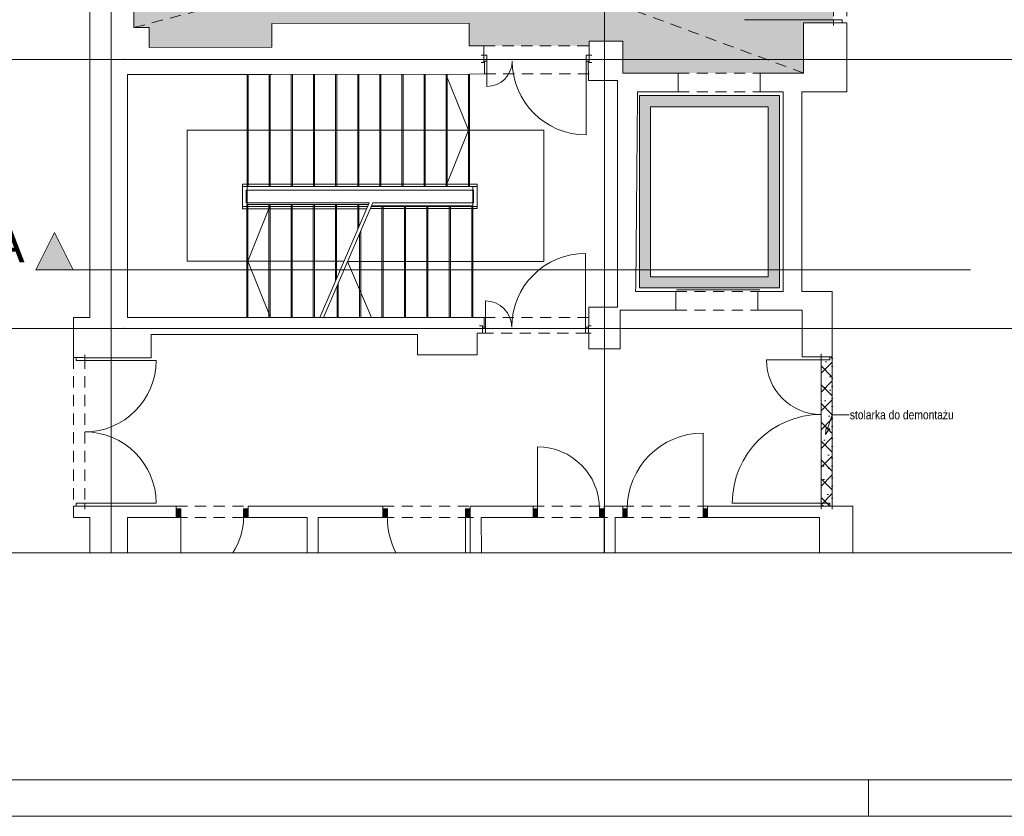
# Paper-space layout 'A-19 ROZBIÓRKI - PIĘTRO 1' of a CAD drawing. Header units: millimetres. Extents: x 0 to 540, y 0 to 297.
# Tile 2 of 8: x 66 to 198, y 0 to 107. Entities that reach past the tile are written whole.
import ezdxf
from ezdxf.xclip import XClip

# ---------------------------------------------------------------- set-up
doc = ezdxf.new("R2010")
doc.units = ezdxf.units.MM
doc.header["$MEASUREMENT"] = 0
doc.header["$XCLIPFRAME"] = 0
for name, pattern in [('ACAD_ISO03W100', [300, 120, -180]), ('DASHDOTX2', [1000, 500, -250, 0, -250]), ('GESTRICHELT2', [93.75, 62.5, -31.25]), ('Przer. długie kreski', [2.5, 1.5, -1]), ('PRZERYWANA_DU_A', [550, 350.0000000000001, -199.9999999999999])]:
    doc.linetypes.add(name, pattern=pattern)
for name, color, linetype, lineweight in [('0_Nr_pióra__2', 8, 'Continuous', 13), ('A_linie przekroju_Nr_pióra__1', 7, 'Continuous', 20), ('A_winda_Nr_pióra__1', 7, 'Continuous', 20), ('A_ściany_Nr_pióra__1', 7, 'Continuous', 20), ('Drzwi Archicad_Nr_pióra__1', 7, 'Continuous', 20)]:
    doc.layers.add(name, color=color, linetype=linetype, lineweight=lineweight)
for name, color, linetype, lineweight, true_color in [('A_Arkusz_Nr_pióra__255', 7, 'Continuous', 15, 0x242424), ('A_opis_Nr_pióra__255', 7, 'Continuous', 15, 0x242424), ('A_opis_Nr_pióra__8', 7, 'Continuous', 13, 0x4c4c4c), ('A_osie_Nr_pióra__16', 7, 'Continuous', 5, 0x0f0f0f), ('A_pochwyt_Nr_pióra__161', 7, 'Continuous', 5, 0x949494), ('A_rozbiórki_Nr_pióra__10', 7, 'Continuous', 13, 0x4b4b4b), ('A_schody_Nr_pióra__10', 7, 'Continuous', 13, 0x4b4b4b), ('A_schody_Nr_pióra__4', 7, 'Continuous', 18, 0x4b4b4b), ('A_sufit_Nr_pióra__4', 7, 'Continuous', 18, 0x4b4b4b), ('A_ściany_Nr_pióra__10', 7, 'Continuous', 13, 0x4b4b4b)]:
    doc.layers.add(name, color=color, linetype=linetype, lineweight=lineweight, true_color=true_color)
for name, color, linetype in [('A_linie przekroju', 7, 'Continuous'), ('A_podrys', 7, 'Continuous'), ('A_rozbiórki', 7, 'Continuous'), ('A_winda', 7, 'Continuous'), ('Drzwi Archicad', 7, 'Continuous')]:
    doc.layers.add(name, color=color, linetype=linetype)
doc.styles.add('STYL_AUTOMATYCZNY_1', font='arial.ttf')
doc.styles.add('STYL_AUTOMATYCZNY_2', font='ARIALN.TTF')
pattern_1 = [(45, (-1564.588101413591, -343.8120500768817), (-1.257235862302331, 1.257235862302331), []), (135, (-1564.588101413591, -343.8120500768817), (1.257235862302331, 1.257235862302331), []), (90, (-1565.845337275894, -342.5548142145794), (-1.600200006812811, 0), [0, -1.066800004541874, 0, -1.600200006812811]), (155, (-1564.588101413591, -341.2975783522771), (0.6762737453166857, 1.450273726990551), [0, -0.7823200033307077, 0, -1.351280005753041])]

# ---------------------------------------------------------------- blocks, each defined once
blk = doc.blocks.new('Rysunek_1_1', base_point=(-1564.588101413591, -343.8120500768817))
at = {"layer": 'A_linie przekroju', "linetype": 'Continuous', "lineweight": 0, "true_color": 0x000000}
blk.add_hatch(color=18, dxfattribs=at).paths.add_polyline_path([(68.63700755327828, 73.09548869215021), (73.63700755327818, 73.09548869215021), (71.13700755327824, 78.09548869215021)])
at = {"layer": 'A_rozbiórki', "linetype": 'Continuous', "lineweight": 0, "true_color": 0x4b4b4b}
h = blk.add_hatch(dxfattribs=at)
h.set_pattern_fill('facing_tile_0001', color=251, style=0, pattern_type=2)
h.set_pattern_definition(pattern_1)
h.paths.add_polyline_path([(168.4240141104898, 132.5427832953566), (81.73700755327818, 132.5427840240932), (81.73700755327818, 105.5202322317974), (83.80215392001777, 105.5241195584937), (83.80714313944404, 102.874124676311), (100.2120651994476, 102.9050078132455), (100.2120651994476, 106.1047052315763), (126.6083445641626, 106.1047052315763), (126.6083445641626, 103.0927837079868), (142.6340145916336, 103.0927837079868), (142.6340145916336, 103.692784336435), (147.134014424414, 103.692784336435), (147.134014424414, 99.42278402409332), (171.324014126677, 99.42278402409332), (171.324014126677, 106.1727851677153), (175.3240150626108, 106.1727851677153), (175.3240150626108, 129.9927837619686), (168.4240141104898, 129.9927837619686)])
h = blk.add_hatch(dxfattribs=at)
h.set_pattern_fill('facing_tile_0001', color=251, style=0, pattern_type=2)
h.set_pattern_definition(pattern_1)
h.paths.add_polyline_path([(173.6758901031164, 61.47861702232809), (173.6758901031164, 41.47861702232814), (175.1758901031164, 41.47861702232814), (175.1758901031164, 61.47861702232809)])
at = {"layer": 'A_winda', "linetype": 'Continuous', "lineweight": 0, "true_color": 0xfdfdfd}
h = blk.add_hatch(color=7, dxfattribs=at)
h.paths.add_polyline_path([(149.3640075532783, 96.42278402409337), (149.3640075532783, 70.69278402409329), (168.1140075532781, 70.69278402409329), (168.1140075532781, 96.42278402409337)])
h.paths.add_polyline_path([(166.614007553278, 94.92278402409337), (166.614007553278, 72.1927840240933), (150.8640075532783, 72.1927840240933), (150.8640075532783, 94.92278402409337)], flags=0)
at = {"layer": 'Drzwi Archicad', "linetype": 'Continuous', "lineweight": 0, "true_color": 0xfdfdfd}
for points in [[(87.41589010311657, 39.97861702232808), (88.01589010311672, 39.97861702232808), (88.01589010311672, 41.12861702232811), (87.41589010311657, 41.12861702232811)], [(97.01589010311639, 41.12861702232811), (96.41589010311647, 41.12861702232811), (96.41589010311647, 39.97861702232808), (97.01589010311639, 39.97861702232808)], [(115.0658901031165, 41.12861702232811), (115.0658901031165, 39.97861702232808), (115.6658901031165, 39.97861702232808), (115.6658901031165, 41.12861702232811)], [(126.7158901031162, 39.97861702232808), (126.7158901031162, 41.12861702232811), (126.1158901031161, 41.12861702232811), (126.1158901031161, 39.97861702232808)], [(135.1358901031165, 41.12861702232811), (135.1358901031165, 39.97861702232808), (135.7358901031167, 39.97861702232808), (135.7358901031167, 41.12861702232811)], [(144.6358901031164, 39.97861702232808), (144.6358901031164, 41.12861702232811), (144.0358901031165, 41.12861702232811), (144.0358901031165, 39.97861702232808)], [(147.1358901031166, 39.97861702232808), (147.7358901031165, 39.97861702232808), (147.7358901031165, 41.12861702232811), (147.1358901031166, 41.12861702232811)], [(158.475890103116, 41.12861702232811), (157.8758901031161, 41.12861702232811), (157.8758901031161, 39.97861702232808), (158.475890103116, 39.97861702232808)]]:
    blk.add_hatch(color=7, dxfattribs=at).paths.add_polyline_path(points)
at = {"layer": '0_Nr_pióra__2', "color": 8, "linetype": 'PRZERYWANA_DU_A', "lineweight": 13, "flags": 128}
for points in [[(62.53802232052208, 35.26278402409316), (177.5380223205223, 35.26278402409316)], [(177.5380223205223, 35.26278402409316), (212.5380223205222, 35.26278402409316)]]:
    blk.add_lwpolyline(points, dxfattribs=at)
at = {"layer": 'A_linie przekroju_Nr_pióra__1', "color": 7, "linetype": 'ACAD_ISO03W100', "lineweight": 20}
blk.add_line((73.63700561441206, 73.09548569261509), (304.6032339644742, 73.09548569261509), dxfattribs=at)
at = {"layer": 'A_linie przekroju_Nr_pióra__1', "color": 7, "linetype": 'Continuous', "lineweight": 20, "flags": 128}
blk.add_lwpolyline([(68.63700755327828, 73.09548869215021), (73.63700755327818, 73.09548869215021), (71.13700755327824, 78.09548869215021)], close=True, dxfattribs=at)
at = {"layer": 'A_opis_Nr_pióra__255', "color": 250, "linetype": 'Continuous', "lineweight": 15, "true_color": 0x242424}
for p, q in [((174.5778960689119, 51.95479870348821), (175.1758891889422, 53.70923753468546)), ((175.1758891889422, 53.70923753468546), (177.4165067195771, 53.70923753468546)), ((174.2768879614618, 51.07167339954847), (174.341264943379, 52.03545093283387)), ((174.2768879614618, 51.07167339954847), (174.8145271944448, 51.87414274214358)), ((174.341264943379, 52.03545093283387), (174.8145271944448, 51.87414274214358))]:
    blk.add_line(p, q, dxfattribs=at)
at = {"layer": 'A_osie_Nr_pióra__16', "color": 250, "linetype": 'DASHDOTX2', "lineweight": 5, "true_color": 0x0f0f0f}
for p, q in [((78.7090082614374, 167.0828029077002), (78.7090082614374, 35.2627854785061)), ((144.7090066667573, 167.0828029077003), (144.7090066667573, 35.26278547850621)), ((80.40434172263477, 101.2627840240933), (60.15325942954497, 101.2627824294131)), ((80.40434008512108, 101.2627815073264), (80.40434172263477, 101.2627840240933)), ((304.603231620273, 101.2627815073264), (80.40434008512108, 101.2627815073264)), ((80.40434172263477, 65.26278402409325), (60.15325942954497, 65.26278228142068)), ((304.603231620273, 65.26278757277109), (80.40434008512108, 65.26278757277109)), ((80.40434008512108, 65.26278757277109), (80.40434172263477, 65.26278402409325))]:
    blk.add_line(p, q, dxfattribs=at)
for p in [(80.40434172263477, 101.2627840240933), (80.40434172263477, 65.26278402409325)]:
    blk.add_point(p, dxfattribs=at)
at = {"layer": 'A_pochwyt_Nr_pióra__161', "color": 252, "linetype": 'Continuous', "lineweight": 5, "true_color": 0x949494}
for p, q in [((96.28400642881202, 84.56721861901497), (96.28400642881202, 81.27861473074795)), ((96.28400642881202, 84.56721861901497), (127.6840081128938, 84.56721861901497)), ((127.6840081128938, 81.29209844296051), (127.6840081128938, 84.56721861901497)), ((96.28400642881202, 84.26721815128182), (127.6840081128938, 84.26721815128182)), ((96.7840084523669, 83.76721612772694), (96.7840084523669, 82.078613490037)), ((96.7840084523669, 83.76721612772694), (127.1840060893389, 83.76721612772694)), ((127.1840060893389, 82.09209720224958), (127.1840060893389, 83.76721612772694)), ((96.7840084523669, 82.078613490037), (113.2042664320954, 82.078613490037)), ((113.7100754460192, 82.09209720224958), (127.1840060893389, 82.09209720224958)), ((96.28400642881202, 81.57861519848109), (112.9888815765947, 81.57861519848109)), ((96.28400642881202, 81.27861473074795), (112.8596536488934, 81.27861473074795)), ((113.3654626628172, 81.29209844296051), (127.6840081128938, 81.29209844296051)), ((113.4946905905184, 81.59209891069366), (127.6840081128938, 81.59209891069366))]:
    blk.add_line(p, q, dxfattribs=at)
at = {"layer": 'A_rozbiórki_Nr_pióra__10', "color": 251, "linetype": 'ACAD_ISO03W100', "lineweight": 13, "true_color": 0x4b4b4b, "flags": 128}
for points in [[(168.4240141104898, 132.5427832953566), (81.73700755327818, 132.5427840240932), (81.73700755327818, 105.5202322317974), (83.80215392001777, 105.5241195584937), (83.80714313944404, 102.874124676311), (100.2120651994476, 102.9050078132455), (100.2120651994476, 106.1047052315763), (126.6083445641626, 106.1047052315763), (126.6083445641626, 103.0927837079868), (142.6340145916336, 103.0927837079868), (142.6340145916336, 103.692784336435), (147.134014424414, 103.692784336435), (147.134014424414, 99.42278402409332), (171.324014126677, 99.42278402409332), (171.324014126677, 106.1727851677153), (175.3240150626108, 106.1727851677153), (175.3240150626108, 129.9927837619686), (168.4240141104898, 129.9927837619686)], [(173.6758901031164, 61.47861702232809), (175.1758901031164, 61.47861702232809), (175.1758901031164, 41.47861702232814), (173.6758901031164, 41.47861702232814)]]:
    blk.add_lwpolyline(points, close=True, dxfattribs=at)
at = {"layer": 'A_schody_Nr_pióra__10', "color": 251, "linetype": 'GESTRICHELT2', "lineweight": 13, "true_color": 0x4b4b4b}
for p, q in [((97.03400759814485, 99.24901818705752), (97.03400759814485, 84.27860448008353)), ((99.99400897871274, 99.25459006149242), (99.99400897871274, 84.27860448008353)), ((102.9540066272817, 99.26016193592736), (102.9540066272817, 84.27860448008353)), ((105.9140080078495, 99.26573381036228), (105.9140080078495, 84.27860448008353)), ((108.8740093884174, 99.27130941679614), (108.8740093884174, 84.27860448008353)), ((111.8340070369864, 99.27688129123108), (111.8340070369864, 84.27860448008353)), ((114.7940084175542, 99.28245316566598), (114.7940084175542, 84.27860448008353)), ((117.7540060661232, 99.2880250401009), (117.7540060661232, 84.27860448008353)), ((120.714007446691, 99.29359691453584), (120.714007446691, 84.27860448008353)), ((123.6740088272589, 99.29916878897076), (123.6740088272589, 84.27860448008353)), ((126.6340064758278, 99.30474066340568), (126.6340064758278, 84.27860448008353)), ((96.83400604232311, 66.7486142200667), (96.83400604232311, 81.82861434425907)), ((99.80400918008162, 66.7486142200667), (99.80400918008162, 81.82861434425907)), ((102.7740085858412, 66.7486142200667), (102.7740085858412, 81.82861434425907)), ((105.7440079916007, 66.7486142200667), (105.7440079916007, 81.82861434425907)), ((108.7140073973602, 71.65470377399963), (108.7140073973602, 81.82861434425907)), ((111.6840068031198, 78.54941136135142), (111.6840068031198, 81.82861434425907)), ((114.9340068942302, 66.7486142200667), (114.9340068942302, 81.6621000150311)), ((117.9340078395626, 66.7486142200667), (117.9340078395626, 81.6621000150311)), ((120.9340087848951, 66.7486142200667), (120.9340087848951, 81.6621000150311)), ((123.9340059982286, 66.7486142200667), (123.9340059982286, 81.6621000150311)), ((126.934006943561, 66.7486142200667), (126.934006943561, 81.6621000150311)), ((111.9340059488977, 66.7486142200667), (111.9340059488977, 77.96904820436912)), ((108.9340087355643, 66.7486142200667), (108.9340087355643, 71.00469405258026))]:
    blk.add_line(p, q, dxfattribs=at)
at = {"layer": 'A_schody_Nr_pióra__4', "color": 251, "linetype": 'Continuous', "lineweight": 18, "true_color": 0x4b4b4b}
for p, q in [((96.88400736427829, 81.82861434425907), (96.88400736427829, 99.24873455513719)), ((99.84400874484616, 84.27860448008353), (99.84400874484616, 99.25431016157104)), ((102.8040063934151, 84.27860448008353), (102.8040063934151, 99.25988203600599)), ((105.764007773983, 84.27860448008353), (105.764007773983, 99.2654539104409)), ((108.7240091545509, 84.27860448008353), (108.7240091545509, 99.27102578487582)), ((111.6840068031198, 84.27860448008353), (111.6840068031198, 99.27659765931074)), ((114.6440081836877, 84.27860448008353), (114.6440081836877, 99.28216953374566)), ((117.6040058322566, 84.27860448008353), (117.6040058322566, 99.28774140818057)), ((120.5640072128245, 84.27860448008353), (120.5640072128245, 99.29331328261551)), ((123.4830722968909, 99.29881051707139), (126.4840062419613, 91.79153262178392)), ((123.5240085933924, 84.27860448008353), (123.5240085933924, 99.29888888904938)), ((126.4840062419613, 84.27860448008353), (126.4840062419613, 99.30446076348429)), ((136.5840083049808, 91.79153262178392), (88.88400857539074, 91.79153262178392)), ((88.88400857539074, 74.28861428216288), (88.88400857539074, 91.79153262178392)), ((123.4808517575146, 84.27860448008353), (126.4840062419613, 91.79153262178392)), ((136.5840083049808, 74.2053571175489), (136.5840083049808, 91.79153262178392)), ((96.88400736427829, 84.27860448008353), (127.0840071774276, 84.27860448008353)), ((127.0840071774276, 84.27860448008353), (127.0840071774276, 66.7486142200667)), ((113.0965758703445, 81.82861434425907), (96.88400736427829, 81.82861434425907)), ((96.98400627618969, 81.82861434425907), (96.98400627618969, 66.7486142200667)), ((99.99798728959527, 81.82861434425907), (96.98400627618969, 74.28861428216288)), ((99.95400941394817, 81.82861434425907), (99.95400941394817, 66.7486142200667)), ((102.9240088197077, 81.82861434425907), (102.9240088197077, 66.7486142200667)), ((105.8940082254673, 81.82861434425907), (105.8940082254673, 66.7486142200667)), ((113.2042664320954, 82.078613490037), (106.6006361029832, 66.7486142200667)), ((113.7100754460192, 82.09209720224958), (107.1006381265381, 66.7486142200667)), ((108.8640076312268, 81.82861434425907), (108.8640076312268, 72.00291793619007)), ((111.8340070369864, 81.82861434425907), (111.8340070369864, 78.8976292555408)), ((127.0840071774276, 81.6621000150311), (113.5248451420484, 81.6621000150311)), ((115.0840071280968, 81.6621000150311), (115.0840071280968, 66.7486142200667)), ((118.0840080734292, 81.6621000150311), (118.0840080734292, 66.7486142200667)), ((121.0840090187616, 81.6621000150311), (121.0840090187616, 66.7486142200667)), ((124.0840062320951, 81.6621000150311), (124.0840062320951, 66.7486142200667)), ((112.0840061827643, 78.31726609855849), (112.0840061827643, 66.7486142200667)), ((109.8486059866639, 74.28861428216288), (88.88400857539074, 74.28861428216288)), ((99.99802460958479, 66.7486142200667), (96.98400627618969, 74.28861428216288)), ((136.5840083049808, 74.2053571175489), (110.3127397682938, 74.2053571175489)), ((113.5249048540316, 66.7486142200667), (110.3127397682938, 74.2053571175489)), ((109.0840089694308, 71.35291194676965), (109.0840089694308, 66.7486142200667)), ((154.3258902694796, 70.42861523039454), (165.4658884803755, 70.42861523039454))]:
    blk.add_line(p, q, dxfattribs=at)
at = {"layer": 'A_sufit_Nr_pióra__4', "color": 251, "linetype": 'Przer. długie kreski', "lineweight": 18, "true_color": 0x4b4b4b}
for p, q in [((171.3540162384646, 99.42278379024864), (81.744015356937, 132.5427854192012)), ((81.744015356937, 105.5227845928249), (175.324015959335, 129.9827834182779))]:
    blk.add_line(p, q, dxfattribs=at)
at = {"layer": 'A_winda_Nr_pióra__1', "color": 7, "linetype": 'PRZERYWANA_DU_A', "lineweight": 20, "flags": 128}
for points in [[(149.3640075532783, 96.42278402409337), (168.1140075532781, 96.42278402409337), (168.1140075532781, 70.69278402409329), (149.3640075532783, 70.69278402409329)], [(166.614007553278, 94.92278402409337), (166.614007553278, 72.1927840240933), (150.8640075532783, 72.1927840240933), (150.8640075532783, 94.92278402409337)]]:
    blk.add_lwpolyline(points, close=True, dxfattribs=at)
at = {"layer": 'A_ściany_Nr_pióra__1', "color": 7, "linetype": 'Continuous', "lineweight": 20}
for p, q in [((175.324015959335, 106.1727831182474), (175.324015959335, 105.8027852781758)), ((175.324015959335, 106.1727831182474), (176.4740127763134, 106.1727831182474)), ((176.4740127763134, 106.1727831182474), (177.1240150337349, 106.1727831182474)), ((177.1240150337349, 106.1727831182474), (177.1240150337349, 105.8027852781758)), ((128.5540154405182, 101.8419998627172), (128.1840138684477, 101.8419998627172)), ((128.5540154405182, 101.8419998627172), (128.5540154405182, 101.0420011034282)), ((142.6340152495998, 101.8419998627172), (143.0040130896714, 101.8419998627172)), ((142.6340152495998, 101.8419998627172), (142.6340152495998, 101.0420011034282)), ((128.5540154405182, 100.8419995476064), (128.1840138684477, 100.8419995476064)), ((128.5540154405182, 101.0420011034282), (128.5540154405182, 100.8419995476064)), ((142.6340152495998, 101.0420011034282), (142.6340152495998, 100.8419995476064)), ((142.6340152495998, 100.8419995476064), (143.0040130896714, 100.8419995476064)), ((154.5340089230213, 99.42278379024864), (154.5340089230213, 96.92278486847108)), ((165.5340086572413, 99.42278379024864), (165.5340086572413, 96.92278486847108)), ((154.2240066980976, 70.1927827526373), (154.2240066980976, 67.69278383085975)), ((165.2240064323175, 70.1927827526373), (165.2240064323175, 67.69278383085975)), ((128.3658891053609, 65.62861521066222), (127.9958912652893, 65.62861521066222)), ((128.3658891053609, 64.62861862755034), (127.9958912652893, 64.62861862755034)), ((128.3658891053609, 65.42861738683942), (128.3658891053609, 65.62861521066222)), ((128.3658891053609, 64.62861862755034), (128.3658891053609, 65.42861738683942)), ((142.565891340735, 65.62861521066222), (142.9358891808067, 65.62861521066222)), ((142.565891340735, 65.42861738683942), (142.565891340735, 65.62861521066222)), ((142.565891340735, 64.62861862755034), (142.565891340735, 65.42861738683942)), ((142.565891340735, 64.62861862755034), (142.9358891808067, 64.62861862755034)), ((73.67588892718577, 61.37861853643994), (73.67588892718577, 61.74861637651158)), ((74.02589071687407, 61.37861853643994), (73.67588892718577, 61.37861853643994)), ((75.17589126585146, 61.37861853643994), (74.02589071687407, 61.37861853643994)), ((75.17589126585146, 61.37861853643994), (75.17589126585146, 61.74861637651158)), ((173.6758905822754, 61.47861744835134), (173.6758905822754, 61.84861528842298)), ((173.6758905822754, 61.47861744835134), (174.8258911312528, 61.47861744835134)), ((174.8258911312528, 61.47861744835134), (175.1758891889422, 61.47861744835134)), ((175.1758891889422, 61.47861744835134), (175.1758891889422, 61.84861528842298)), ((73.67588892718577, 41.47861861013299), (73.67588892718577, 41.10861703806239)), ((74.02589071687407, 41.47861861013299), (73.67588892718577, 41.47861861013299)), ((75.17589126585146, 41.47861861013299), (74.02589071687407, 41.47861861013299)), ((75.17589126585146, 41.47861861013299), (75.17589126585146, 41.10861703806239)), ((87.41588870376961, 41.47861861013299), (87.04589086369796, 41.47861861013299)), ((87.41588870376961, 41.12861682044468), (87.41588870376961, 41.47861861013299)), ((87.41588870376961, 39.9786162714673), (87.41588870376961, 41.12861682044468)), ((97.01588874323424, 41.47861861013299), (97.38589031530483, 41.47861861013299)), ((97.01588874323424, 41.12861682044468), (97.01588874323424, 41.47861861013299)), ((97.01588874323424, 39.9786162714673), (97.01588874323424, 41.12861682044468)), ((115.0658882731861, 41.47861861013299), (114.6958904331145, 41.47861861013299)), ((115.0658882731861, 41.12861682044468), (115.0658882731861, 41.47861861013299)), ((115.0658882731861, 39.9786162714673), (115.0658882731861, 41.12861682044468)), ((126.7158902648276, 41.47861861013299), (127.0858918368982, 41.47861861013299)), ((126.7158902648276, 41.12861682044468), (126.7158902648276, 41.47861861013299)), ((126.7158902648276, 39.9786162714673), (126.7158902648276, 41.12861682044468)), ((135.1358919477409, 41.47861861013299), (134.7658903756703, 41.47861861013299)), ((135.1358919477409, 41.12861682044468), (135.1358919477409, 41.47861861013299)), ((135.1358919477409, 39.9786162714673), (135.1358919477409, 41.12861682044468)), ((144.6358893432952, 41.47861861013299), (145.0058909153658, 41.47861861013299)), ((144.6358893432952, 41.12861682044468), (144.6358893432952, 41.47861861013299)), ((144.6358893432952, 39.9786162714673), (144.6358893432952, 41.12861682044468)), ((147.1358882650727, 41.47861861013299), (146.7658904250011, 41.47861861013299)), ((147.1358882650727, 41.12861682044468), (147.1358882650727, 41.47861861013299)), ((147.1358882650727, 39.9786162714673), (147.1358882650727, 41.12861682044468)), ((158.4758917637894, 41.47861861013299), (158.845889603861, 41.47861861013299)), ((158.4758917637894, 41.12861682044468), (158.4758917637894, 41.47861861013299)), ((158.4758917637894, 39.9786162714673), (158.4758917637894, 41.12861682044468)), ((173.6758905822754, 41.47861861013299), (173.6758905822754, 41.10861703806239)), ((173.6758905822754, 41.47861861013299), (174.8258911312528, 41.47861861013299)), ((174.8258911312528, 41.47861861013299), (175.1758891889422, 41.47861861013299)), ((175.1758891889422, 41.47861861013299), (175.1758891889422, 41.10861703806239)), ((87.41588870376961, 39.9786162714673), (86.94589195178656, 39.9786162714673)), ((97.01588874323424, 39.9786162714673), (97.48588922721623, 39.9786162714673)), ((115.0658882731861, 39.9786162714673), (114.5958915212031, 39.9786162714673)), ((126.7158902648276, 39.9786162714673), (127.1858907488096, 39.9786162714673)), ((135.1358919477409, 39.9786162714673), (134.6658914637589, 39.9786162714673)), ((144.6358893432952, 39.9786162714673), (145.1058898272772, 39.9786162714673)), ((147.1358882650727, 39.9786162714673), (146.6658915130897, 39.9786162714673)), ((158.4758917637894, 39.9786162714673), (158.9458885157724, 39.9786162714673))]:
    blk.add_line(p, q, dxfattribs=at)
at = {"layer": 'A_ściany_Nr_pióra__1', "color": 7, "linetype": 'Continuous', "lineweight": 20, "flags": 128}
for points in [[(75.83700755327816, 107.9830797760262), (75.83700755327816, 99.20911400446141)], [(81.73700755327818, 105.5202322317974), (81.73700755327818, 107.9830800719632)], [(83.80215438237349, 105.524119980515), (81.73700755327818, 105.5202322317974)], [(83.80714313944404, 102.8741246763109), (83.80215438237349, 105.524119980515)], [(126.6083443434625, 106.1047057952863), (100.2061345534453, 106.0550022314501)], [(100.2061345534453, 106.0550022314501), (100.2120645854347, 102.9050078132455)], [(126.6140144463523, 103.0927840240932), (126.6083443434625, 106.1047057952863)], [(171.3240144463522, 106.1727840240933), (171.3240144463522, 99.42278402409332)], [(175.3240144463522, 106.1727840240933), (171.3240144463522, 106.1727840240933)], [(177.1240144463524, 96.92278402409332), (177.1240144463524, 106.1727840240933)], [(100.2120645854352, 102.9050078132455), (83.80714313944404, 102.874124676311)], [(128.5540144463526, 103.0927840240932), (126.6140144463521, 103.0927840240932)], [(128.5540144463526, 101.0420375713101), (128.5540144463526, 103.0927840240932)], [(147.1340144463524, 103.6927840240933), (142.6340144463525, 103.6927840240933)], [(142.6340144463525, 103.6927840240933), (142.6340144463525, 101.0420375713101)], [(147.1340144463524, 99.42278402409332), (147.1340144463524, 103.6927840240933)], [(128.6540144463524, 101.0420375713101), (128.5540144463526, 101.0420375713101)], [(128.6540144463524, 99.30854482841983), (128.6540144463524, 101.0420375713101)], [(142.6340144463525, 101.0420375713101), (142.5340144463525, 101.0420375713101)], [(142.5340144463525, 101.0420375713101), (142.5458969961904, 98.4312939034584)], [(75.83700755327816, 99.20911400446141), (75.83700755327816, 66.7486152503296)], [(80.88400755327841, 99.2186152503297), (83.81401444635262, 99.22413114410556)], [(80.88400755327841, 66.7486152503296), (80.88400755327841, 99.2186152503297)], [(83.81401444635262, 99.22413114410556), (100.2189358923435, 99.25501428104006)], [(100.2189358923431, 99.25501428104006), (126.6211456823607, 99.30471784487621)], [(126.6211456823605, 99.30471784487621), (128.6540144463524, 99.30854482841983)], [(149.7137274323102, 99.42278402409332), (147.1340144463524, 99.42278402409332)], [(154.5340076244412, 99.42278402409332), (149.7137274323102, 99.42278402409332)], [(171.3240144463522, 99.42278402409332), (165.5340075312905, 99.42278402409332)], [(142.5458969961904, 98.4312939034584), (146.4358901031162, 98.43861702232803)], [(146.4358901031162, 98.43861702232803), (146.4361632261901, 96.3204329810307)], [(146.4361632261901, 96.32043298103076), (146.4394394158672, 70.91220731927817)], [(148.8698753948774, 70.91220731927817), (149.1068748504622, 96.32546073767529)], [(149.1068748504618, 96.32546073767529), (149.112445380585, 96.92278402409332)], [(149.112445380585, 96.92278402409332), (149.7137274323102, 96.92278402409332)], [(149.7137274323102, 96.92278402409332), (154.5340075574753, 96.92278402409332)], [(165.5340075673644, 96.92278402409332), (168.614007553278, 96.92278402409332)], [(168.614007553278, 96.92278402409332), (168.614007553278, 70.19278402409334)], [(171.114007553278, 96.92278402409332), (177.1240144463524, 96.92278402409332)], [(171.114007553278, 70.19278402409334), (171.114007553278, 96.92278402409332)], [(146.4358901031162, 70.91220731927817), (146.4358901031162, 68.09861702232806)], [(148.8631661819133, 70.19278402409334), (148.8698753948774, 70.91220731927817)], [(149.5234231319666, 70.19278402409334), (148.8631661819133, 70.19278402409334)], [(154.2240077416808, 70.19278402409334), (149.5234231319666, 70.19278402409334)], [(168.614007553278, 70.19278402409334), (165.2240074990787, 70.19278402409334)], [(175.1758901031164, 70.19278402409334), (171.114007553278, 70.19278402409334)], [(175.1758901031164, 61.47861702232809), (175.1758901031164, 70.19278402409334)], [(146.4358901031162, 68.09861702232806), (142.5858901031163, 68.09861702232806)], [(142.5858901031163, 68.09861702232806), (142.5858901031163, 65.62861702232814)], [(146.8058901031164, 62.51861702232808), (146.8058901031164, 67.69278402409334)], [(146.8058901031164, 67.69278402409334), (149.5234231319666, 67.69278402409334)], [(149.5234231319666, 67.69278402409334), (154.224007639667, 67.69278402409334)], [(165.2240076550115, 67.69278402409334), (171.1258901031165, 67.69278402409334)], [(171.1258901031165, 67.69278402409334), (171.1258901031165, 61.47861702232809)], [(75.83700755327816, 66.7486152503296), (73.67589010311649, 66.7486152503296)], [(73.67589010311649, 66.7486152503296), (73.67589010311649, 61.37861714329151)], [(84.05589010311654, 66.7486152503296), (80.88400755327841, 66.7486152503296)], [(119.6758901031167, 66.7486152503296), (84.05589010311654, 66.7486152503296)], [(127.6458901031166, 66.7486152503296), (119.6758901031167, 66.7486152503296)], [(128.5840075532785, 66.7486152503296), (127.6458901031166, 66.7486152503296)], [(128.5840075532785, 65.42733170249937), (128.5840075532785, 66.7486152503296)], [(127.6458901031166, 61.7486152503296), (127.6458901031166, 64.64861525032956)], [(127.6458901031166, 64.64861525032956), (128.3658901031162, 64.64861525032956)], [(128.3658901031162, 64.64861525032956), (128.3658901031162, 65.42733170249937)], [(128.3658901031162, 65.42733170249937), (128.5840075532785, 65.42733170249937)], [(142.5658902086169, 64.62861702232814), (142.5858901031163, 64.62861702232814)], [(142.5858901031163, 64.62861702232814), (142.5858901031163, 62.51861702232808)], [(84.05589010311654, 61.34861525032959), (84.05589010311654, 64.44861525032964)], [(84.05589010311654, 64.44861525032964), (119.6758901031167, 64.44861525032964)], [(119.6758901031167, 64.44861525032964), (119.6758901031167, 61.7486152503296)], [(142.5858901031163, 62.51861702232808), (146.8058901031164, 62.51861702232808)], [(75.17589010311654, 61.34861525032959), (84.05589010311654, 61.34861525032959)], [(119.6758901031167, 61.7486152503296), (127.6458901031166, 61.7486152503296)], [(171.1258901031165, 61.47861702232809), (173.6758901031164, 61.47861702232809)], [(73.67589010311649, 41.47861698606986), (73.67589010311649, 39.97861702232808)], [(87.41588964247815, 41.47861702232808), (75.17589010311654, 41.47861702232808)], [(115.0658904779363, 41.47861702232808), (97.01589018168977, 41.47861702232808)], [(135.1358902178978, 41.47861702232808), (126.715890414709, 41.47861702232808)], [(147.1358901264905, 41.47861702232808), (144.635889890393, 41.47861702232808)], [(177.9090075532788, 41.47861702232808), (158.4758895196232, 41.47861702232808)], [(177.9090075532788, 35.26278402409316), (177.9090075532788, 41.47861702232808)], [(73.67589010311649, 39.97861702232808), (75.83700755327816, 39.97861702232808)], [(75.83700755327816, 39.97861702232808), (75.83700755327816, 35.26278402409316)], [(80.88400755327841, 39.97861702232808), (87.41589042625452, 39.97861702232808)], [(80.88400755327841, 35.26278402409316), (80.88400755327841, 39.97861702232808)], [(97.01588937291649, 39.97861702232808), (104.9090075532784, 39.97861702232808)], [(104.9090075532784, 39.97861702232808), (104.9090075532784, 35.26278402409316)], [(106.4090075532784, 39.97861702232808), (115.0658896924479, 39.97861702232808)], [(106.4090075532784, 35.26278402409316), (106.4090075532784, 39.97861702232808)], [(126.7158901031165, 39.97861702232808), (126.742398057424, 35.26278402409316)], [(128.2159138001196, 39.97861702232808), (135.1358897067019, 39.97861702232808)], [(128.2424217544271, 35.26278402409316), (128.2159138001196, 39.97861702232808)], [(144.6358901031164, 39.97861702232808), (144.6358901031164, 35.26278402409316)], [(146.1358901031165, 39.97861702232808), (147.1358902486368, 39.97861702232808)], [(146.1358901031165, 35.26278402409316), (146.1358901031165, 39.97861702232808)], [(158.4758904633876, 39.97861702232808), (173.4590075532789, 39.97861702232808)], [(173.4590075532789, 39.97861702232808), (173.4590075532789, 35.26278402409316)]]:
    blk.add_lwpolyline(points, dxfattribs=at)
at = {"layer": 'A_ściany_Nr_pióra__10', "color": 251, "linetype": 'Przer. długie kreski', "lineweight": 13, "true_color": 0x4b4b4b}
for p, q in [((175.324015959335, 126.0227854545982), (175.324015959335, 106.1727831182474)), ((177.1240150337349, 126.0227854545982), (177.1240150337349, 106.1727831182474)), ((128.5540154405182, 103.0927830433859), (142.6340152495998, 103.0927830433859)), ((128.6540143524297, 99.30854357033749), (142.6340152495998, 99.30854357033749)), ((154.5340089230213, 99.42278379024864), (165.5340086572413, 99.42278379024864)), ((154.5340089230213, 96.92278486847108), (165.5340086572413, 96.92278486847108)), ((154.2240066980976, 70.1927827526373), (165.2240064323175, 70.1927827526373)), ((154.2240066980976, 67.69278383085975), (165.2240064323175, 67.69278383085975)), ((128.5840057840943, 66.7486142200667), (142.5858911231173, 66.7486142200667)), ((128.3658891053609, 64.64861467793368), (142.5858911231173, 64.64861467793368)), ((73.67588892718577, 61.37861853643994), (73.67588892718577, 41.47861861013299)), ((75.17589126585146, 61.37861853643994), (75.17589126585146, 41.47861861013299)), ((173.6758905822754, 41.47861861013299), (173.6758905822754, 61.47861744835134)), ((175.1758891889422, 41.47861861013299), (175.1758891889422, 61.47861744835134)), ((87.41588870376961, 41.47861861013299), (97.01588874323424, 41.47861861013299)), ((115.0658882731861, 41.47861861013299), (126.7158902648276, 41.47861861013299)), ((135.1358919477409, 41.47861861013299), (144.6358893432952, 41.47861861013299)), ((147.1358882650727, 41.47861861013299), (158.4758917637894, 41.47861861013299)), ((87.41588870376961, 39.9786162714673), (97.01588874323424, 39.9786162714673)), ((115.0658882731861, 39.9786162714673), (126.7158902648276, 39.9786162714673)), ((135.1358919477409, 39.9786162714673), (144.6358893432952, 39.9786162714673)), ((147.1358882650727, 39.9786162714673), (158.4758917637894, 39.9786162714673))]:
    blk.add_line(p, q, dxfattribs=at)
at = {"layer": 'Drzwi Archicad_Nr_pióra__1', "color": 7, "linetype": 'Continuous', "lineweight": 20}
for p, q in [((175.324015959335, 106.572782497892), (163.4440146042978, 106.572782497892)), ((175.324015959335, 106.1727831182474), (175.324015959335, 106.572782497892)), ((175.324015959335, 106.572782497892), (176.4740127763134, 106.572782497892)), ((176.4740127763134, 106.1727831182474), (175.324015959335, 106.1727831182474)), ((175.324015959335, 106.1727831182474), (176.4740127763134, 106.1727831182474)), ((175.324015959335, 106.1727831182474), (176.4740127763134, 106.1727831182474)), ((175.324015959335, 106.1727831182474), (175.324015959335, 105.8027852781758)), ((175.324015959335, 106.1727831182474), (175.324015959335, 105.8027852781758)), ((176.4740127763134, 106.572782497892), (176.4740127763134, 106.1727831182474)), ((176.4740127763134, 106.1727831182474), (177.1240150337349, 106.1727831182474)), ((176.4740127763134, 106.1727831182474), (177.1240150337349, 106.1727831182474)), ((177.1240150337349, 106.1727831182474), (177.1240150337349, 105.8027852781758)), ((177.1240150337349, 106.1727831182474), (177.1240150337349, 105.8027852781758)), ((128.5540154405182, 101.8419998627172), (128.1840138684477, 101.8419998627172)), ((128.5540154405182, 101.8419998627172), (128.1840138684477, 101.8419998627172)), ((128.5540154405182, 101.8419998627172), (128.9540148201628, 101.8419998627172)), ((128.5540154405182, 101.0420011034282), (128.5540154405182, 101.8419998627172)), ((128.5540154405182, 101.8419998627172), (128.5540154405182, 101.0420011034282)), ((128.5540154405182, 101.8419998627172), (128.5540154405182, 101.0420011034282)), ((128.9540148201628, 101.8419998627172), (128.9540148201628, 101.0420011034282)), ((142.2340158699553, 101.0420011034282), (142.2340158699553, 101.8419998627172)), ((142.2340158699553, 101.8419998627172), (142.6340152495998, 101.8419998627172)), ((142.6340152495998, 101.8419998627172), (142.6340152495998, 101.0420011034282)), ((142.6340152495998, 101.8419998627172), (142.6340152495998, 101.0420011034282)), ((142.6340152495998, 101.8419998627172), (142.6340152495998, 101.0420011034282)), ((142.6340152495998, 101.8419998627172), (143.0040130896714, 101.8419998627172)), ((142.6340152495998, 101.8419998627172), (143.0040130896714, 101.8419998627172)), ((128.5540154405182, 100.8419995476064), (128.1840138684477, 100.8419995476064)), ((128.5540154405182, 100.8419995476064), (128.1840138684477, 100.8419995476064)), ((128.9540148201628, 101.0420011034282), (128.5540154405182, 101.0420011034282)), ((128.5540154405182, 101.0420011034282), (128.5540154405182, 100.8419995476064)), ((128.5540154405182, 101.0420011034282), (128.5540154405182, 100.8419995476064)), ((128.9540148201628, 101.0420011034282), (128.9540148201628, 97.64200077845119)), ((142.6340152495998, 101.0420011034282), (142.2340158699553, 101.0420011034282)), ((142.2340158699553, 101.0420011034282), (142.2340158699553, 91.16200037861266)), ((142.6340152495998, 101.0420011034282), (142.6340152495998, 100.8419995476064)), ((142.6340152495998, 101.0420011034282), (142.6340152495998, 100.8419995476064)), ((142.6340152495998, 100.8419995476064), (143.0040130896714, 100.8419995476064)), ((142.6340152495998, 100.8419995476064), (143.0040130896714, 100.8419995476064)), ((154.5340089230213, 99.42278379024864), (154.5340089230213, 96.92278486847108)), ((165.5340086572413, 99.42278379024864), (165.5340086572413, 96.92278486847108)), ((142.1658919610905, 65.42861738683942), (142.1658919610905, 75.30861811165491)), ((154.2240066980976, 70.1927827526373), (154.2240066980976, 67.69278383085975)), ((165.2240064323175, 70.1927827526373), (165.2240064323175, 67.69278383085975)), ((128.7658884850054, 65.42861738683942), (128.7658884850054, 68.94861640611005)), ((128.3658891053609, 65.62861521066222), (127.9958912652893, 65.62861521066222)), ((128.3658891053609, 65.62861521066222), (127.9958912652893, 65.62861521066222)), ((128.3658891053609, 64.62861862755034), (127.9958912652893, 64.62861862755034)), ((128.3658891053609, 64.62861862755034), (127.9958912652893, 64.62861862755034)), ((128.3658891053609, 65.42861738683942), (128.3658891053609, 65.62861521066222)), ((128.3658891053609, 65.42861738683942), (128.3658891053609, 65.62861521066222)), ((128.7658884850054, 65.42861738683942), (128.3658891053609, 65.42861738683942)), ((128.3658891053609, 65.42861738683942), (128.3658891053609, 64.62861862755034)), ((128.3658891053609, 64.62861862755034), (128.3658891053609, 65.42861738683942)), ((128.3658891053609, 64.62861862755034), (128.3658891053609, 65.42861738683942)), ((128.3658891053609, 64.62861862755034), (128.7658884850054, 64.62861862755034)), ((128.7658884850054, 64.62861862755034), (128.7658884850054, 65.42861738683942)), ((142.565891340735, 65.42861738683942), (142.1658919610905, 65.42861738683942)), ((142.1658919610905, 65.42861738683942), (142.1658919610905, 64.62861862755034)), ((142.1658919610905, 64.62861862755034), (142.565891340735, 64.62861862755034)), ((142.565891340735, 65.42861738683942), (142.565891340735, 65.62861521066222)), ((142.565891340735, 65.42861738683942), (142.565891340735, 65.62861521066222)), ((142.565891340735, 65.62861521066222), (142.9358891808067, 65.62861521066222)), ((142.565891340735, 65.62861521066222), (142.9358891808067, 65.62861521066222)), ((142.565891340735, 64.62861862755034), (142.565891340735, 65.42861738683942)), ((142.565891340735, 64.62861862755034), (142.565891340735, 65.42861738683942)), ((142.565891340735, 64.62861862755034), (142.565891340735, 65.42861738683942)), ((142.565891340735, 64.62861862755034), (142.9358891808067, 64.62861862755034)), ((142.565891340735, 64.62861862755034), (142.9358891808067, 64.62861862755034)), ((73.67588892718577, 61.37861853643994), (73.67588892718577, 61.74861637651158)), ((73.67588892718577, 61.37861853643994), (73.67588892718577, 61.74861637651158)), ((74.02589071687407, 61.37861853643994), (73.67588892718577, 61.37861853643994)), ((74.02589071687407, 61.37861853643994), (73.67588892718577, 61.37861853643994)), ((74.02589071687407, 61.37861853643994), (74.02589071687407, 60.97861542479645)), ((75.17589126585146, 61.37861853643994), (74.02589071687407, 61.37861853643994)), ((75.17589126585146, 61.37861853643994), (74.02589071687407, 61.37861853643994)), ((75.17589126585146, 61.37861853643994), (74.02589071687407, 61.37861853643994)), ((74.02589071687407, 60.97861542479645), (75.17589126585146, 60.97861542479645)), ((75.17589126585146, 61.37861853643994), (75.17589126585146, 61.74861637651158)), ((75.17589126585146, 61.37861853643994), (75.17589126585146, 61.74861637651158)), ((75.17589126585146, 60.97861542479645), (75.17589126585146, 61.37861853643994)), ((75.17589126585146, 60.97861542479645), (84.72588998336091, 60.97861542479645)), ((173.6758905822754, 61.0786180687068), (166.3558918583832, 61.0786180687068)), ((173.6758905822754, 61.47861744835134), (173.6758905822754, 61.84861528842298)), ((173.6758905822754, 61.47861744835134), (173.6758905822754, 61.84861528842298)), ((173.6758905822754, 61.0786180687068), (173.6758905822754, 61.47861744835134)), ((173.6758905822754, 61.47861744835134), (174.8258911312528, 61.47861744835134)), ((173.6758905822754, 61.47861744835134), (174.8258911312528, 61.47861744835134)), ((173.6758905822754, 61.47861744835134), (174.8258911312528, 61.47861744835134)), ((174.8258911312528, 61.0786180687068), (173.6758905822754, 61.0786180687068)), ((174.8258911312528, 61.47861744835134), (174.8258911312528, 61.0786180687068)), ((174.8258911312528, 61.47861744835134), (175.1758891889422, 61.47861744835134)), ((174.8258911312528, 61.47861744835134), (175.1758891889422, 61.47861744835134)), ((175.1758891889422, 61.47861744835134), (175.1758891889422, 61.84861528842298)), ((175.1758891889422, 61.47861744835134), (175.1758891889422, 61.84861528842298)), ((157.8758908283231, 41.12861682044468), (157.8758908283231, 51.26861844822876)), ((135.7358891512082, 41.12861682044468), (135.7358891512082, 49.42861607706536)), ((74.02589071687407, 41.47861861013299), (73.67588892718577, 41.47861861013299)), ((74.02589071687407, 41.47861861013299), (73.67588892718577, 41.47861861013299)), ((73.67588892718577, 41.47861861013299), (73.67588892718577, 41.10861703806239)), ((73.67588892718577, 41.47861861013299), (73.67588892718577, 41.10861703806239)), ((75.17589126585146, 41.87861798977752), (74.02589071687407, 41.87861798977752)), ((74.02589071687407, 41.87861798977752), (74.02589071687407, 41.47861861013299)), ((74.02589071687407, 41.47861861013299), (75.17589126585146, 41.47861861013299)), ((75.17589126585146, 41.47861861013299), (74.02589071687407, 41.47861861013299)), ((75.17589126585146, 41.47861861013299), (74.02589071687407, 41.47861861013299)), ((75.17589126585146, 41.47861861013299), (75.17589126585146, 41.87861798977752)), ((75.17589126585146, 41.87861798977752), (84.72588998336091, 41.87861798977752)), ((75.17589126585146, 41.47861861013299), (75.17589126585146, 41.10861703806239)), ((75.17589126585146, 41.47861861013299), (75.17589126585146, 41.10861703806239)), ((87.41588870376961, 41.47861861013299), (87.04589086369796, 41.47861861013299)), ((87.41588870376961, 41.47861861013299), (87.04589086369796, 41.47861861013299)), ((87.41588870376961, 41.12861682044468), (87.41588870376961, 41.47861861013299)), ((87.41588870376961, 41.12861682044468), (87.41588870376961, 41.47861861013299)), ((88.01588963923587, 41.12861682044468), (87.41588870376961, 41.12861682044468)), ((87.41588870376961, 41.12861682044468), (87.41588870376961, 39.9786162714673)), ((87.41588870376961, 39.9786162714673), (87.41588870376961, 41.12861682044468)), ((87.41588870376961, 39.9786162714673), (87.41588870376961, 41.12861682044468)), ((88.01588963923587, 39.9786162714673), (88.01588963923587, 41.12861682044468)), ((97.01588874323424, 41.12861682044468), (96.41589153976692, 41.12861682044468)), ((96.41589153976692, 41.12861682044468), (96.41589153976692, 39.9786162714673)), ((97.01588874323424, 41.12861682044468), (97.01588874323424, 41.47861861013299)), ((97.01588874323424, 41.12861682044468), (97.01588874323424, 41.47861861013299)), ((97.01588874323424, 41.47861861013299), (97.38589031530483, 41.47861861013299)), ((97.01588874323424, 41.47861861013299), (97.38589031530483, 41.47861861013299)), ((97.01588874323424, 39.9786162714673), (97.01588874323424, 41.12861682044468)), ((97.01588874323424, 39.9786162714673), (97.01588874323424, 41.12861682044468)), ((97.01588874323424, 39.9786162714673), (97.01588874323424, 41.12861682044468)), ((115.0658882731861, 41.47861861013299), (114.6958904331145, 41.47861861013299)), ((115.0658882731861, 41.47861861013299), (114.6958904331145, 41.47861861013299)), ((115.0658882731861, 41.12861682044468), (115.0658882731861, 41.47861861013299)), ((115.0658882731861, 41.12861682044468), (115.0658882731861, 41.47861861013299)), ((115.0658882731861, 41.12861682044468), (115.6658892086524, 41.12861682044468)), ((115.0658882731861, 39.9786162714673), (115.0658882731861, 41.12861682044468)), ((115.0658882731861, 39.9786162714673), (115.0658882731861, 41.12861682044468)), ((115.0658882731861, 39.9786162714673), (115.0658882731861, 41.12861682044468)), ((115.6658892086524, 41.12861682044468), (115.6658892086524, 39.9786162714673)), ((126.1158893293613, 39.9786162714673), (126.1158893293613, 41.12861682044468)), ((126.1158893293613, 41.12861682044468), (126.7158902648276, 41.12861682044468)), ((126.7158902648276, 41.12861682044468), (126.7158902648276, 41.47861861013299)), ((126.7158902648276, 41.12861682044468), (126.7158902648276, 41.47861861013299)), ((126.7158902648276, 41.47861861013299), (127.0858918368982, 41.47861861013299)), ((126.7158902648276, 41.47861861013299), (127.0858918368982, 41.47861861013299)), ((126.7158902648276, 41.12861682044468), (126.7158902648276, 39.9786162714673)), ((126.7158902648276, 39.9786162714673), (126.7158902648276, 41.12861682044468)), ((126.7158902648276, 39.9786162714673), (126.7158902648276, 41.12861682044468)), ((135.1358919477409, 41.47861861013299), (134.7658903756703, 41.47861861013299)), ((135.1358919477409, 41.47861861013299), (134.7658903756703, 41.47861861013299)), ((135.1358919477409, 41.12861682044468), (135.1358919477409, 41.47861861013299)), ((135.1358919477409, 41.12861682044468), (135.1358919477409, 41.47861861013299)), ((135.1358919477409, 41.12861682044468), (135.7358891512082, 41.12861682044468)), ((135.1358919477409, 39.9786162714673), (135.1358919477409, 41.12861682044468)), ((135.1358919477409, 39.9786162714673), (135.1358919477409, 41.12861682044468)), ((135.1358919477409, 39.9786162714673), (135.1358919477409, 41.12861682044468)), ((135.7358891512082, 41.12861682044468), (135.7358891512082, 39.9786162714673)), ((144.0358884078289, 39.9786162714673), (144.0358884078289, 41.12861682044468)), ((144.0358884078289, 41.12861682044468), (144.6358893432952, 41.12861682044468)), ((144.6358893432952, 41.12861682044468), (144.6358893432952, 41.47861861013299)), ((144.6358893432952, 41.12861682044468), (144.6358893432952, 41.47861861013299)), ((144.6358893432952, 41.47861861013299), (145.0058909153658, 41.47861861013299)), ((144.6358893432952, 41.47861861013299), (145.0058909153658, 41.47861861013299)), ((144.6358893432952, 41.12861682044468), (144.6358893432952, 39.9786162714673)), ((144.6358893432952, 39.9786162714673), (144.6358893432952, 41.12861682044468)), ((144.6358893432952, 39.9786162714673), (144.6358893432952, 41.12861682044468)), ((147.1358882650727, 41.47861861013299), (146.7658904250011, 41.47861861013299)), ((147.1358882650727, 41.47861861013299), (146.7658904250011, 41.47861861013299)), ((147.1358882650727, 41.12861682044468), (147.1358882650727, 41.47861861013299)), ((147.1358882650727, 41.12861682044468), (147.1358882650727, 41.47861861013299)), ((147.735889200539, 41.12861682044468), (147.1358882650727, 41.12861682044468)), ((147.1358882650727, 41.12861682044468), (147.1358882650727, 39.9786162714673)), ((147.1358882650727, 39.9786162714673), (147.1358882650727, 41.12861682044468)), ((147.1358882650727, 39.9786162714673), (147.1358882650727, 41.12861682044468)), ((147.735889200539, 39.9786162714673), (147.735889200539, 41.12861682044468)), ((158.4758917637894, 41.12861682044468), (157.8758908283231, 41.12861682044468)), ((157.8758908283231, 41.12861682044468), (157.8758908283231, 39.9786162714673)), ((158.4758917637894, 41.12861682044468), (158.4758917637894, 41.47861861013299)), ((158.4758917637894, 41.12861682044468), (158.4758917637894, 41.47861861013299)), ((158.4758917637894, 41.47861861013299), (158.845889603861, 41.47861861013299)), ((158.4758917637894, 41.47861861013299), (158.845889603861, 41.47861861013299)), ((158.4758917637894, 39.9786162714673), (158.4758917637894, 41.12861682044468)), ((158.4758917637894, 39.9786162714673), (158.4758917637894, 41.12861682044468)), ((158.4758917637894, 39.9786162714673), (158.4758917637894, 41.12861682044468)), ((173.6758905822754, 41.87861798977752), (161.7958892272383, 41.87861798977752)), ((173.6758905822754, 41.47861861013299), (173.6758905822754, 41.87861798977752)), ((173.6758905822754, 41.87861798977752), (174.8258911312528, 41.87861798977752)), ((174.8258911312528, 41.47861861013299), (173.6758905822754, 41.47861861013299)), ((173.6758905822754, 41.47861861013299), (174.8258911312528, 41.47861861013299)), ((173.6758905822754, 41.47861861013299), (174.8258911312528, 41.47861861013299)), ((173.6758905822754, 41.47861861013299), (173.6758905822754, 41.10861703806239)), ((173.6758905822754, 41.47861861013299), (173.6758905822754, 41.10861703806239)), ((174.8258911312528, 41.87861798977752), (174.8258911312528, 41.47861861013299)), ((174.8258911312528, 41.47861861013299), (175.1758891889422, 41.47861861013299)), ((174.8258911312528, 41.47861861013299), (175.1758891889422, 41.47861861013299)), ((175.1758891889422, 41.47861861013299), (175.1758891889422, 41.10861703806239)), ((175.1758891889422, 41.47861861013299), (175.1758891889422, 41.10861703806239)), ((87.41588870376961, 39.9786162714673), (86.94589195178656, 39.9786162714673)), ((87.41588870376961, 39.9786162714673), (86.94589195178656, 39.9786162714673)), ((87.41588870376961, 39.9786162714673), (88.01588963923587, 39.9786162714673)), ((88.01588963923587, 39.9786151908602), (88.01588963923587, 35.26278294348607)), ((96.41589153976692, 39.9786162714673), (97.01588874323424, 39.9786162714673)), ((97.01588874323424, 39.9786162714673), (97.48588922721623, 39.9786162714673)), ((97.01588874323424, 39.9786162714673), (97.48588922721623, 39.9786162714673)), ((115.0658882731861, 39.9786162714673), (114.5958915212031, 39.9786162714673)), ((115.0658882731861, 39.9786162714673), (114.5958915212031, 39.9786162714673)), ((115.6658892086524, 39.9786162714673), (115.0658882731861, 39.9786162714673)), ((126.1158893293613, 39.97861714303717), (126.1158893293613, 35.26278489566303)), ((126.7158902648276, 39.9786162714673), (126.1158893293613, 39.9786162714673)), ((126.7158902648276, 39.9786162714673), (127.1858907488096, 39.9786162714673)), ((126.7158902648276, 39.9786162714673), (127.1858907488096, 39.9786162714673)), ((135.1358919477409, 39.9786162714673), (134.6658914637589, 39.9786162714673)), ((135.1358919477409, 39.9786162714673), (134.6658914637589, 39.9786162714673)), ((135.7358891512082, 39.9786162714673), (135.1358919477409, 39.9786162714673)), ((144.6358893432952, 39.9786162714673), (144.0358884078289, 39.9786162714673)), ((144.6358893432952, 39.9786162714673), (145.1058898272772, 39.9786162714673)), ((144.6358893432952, 39.9786162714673), (145.1058898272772, 39.9786162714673)), ((147.1358882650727, 39.9786162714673), (146.6658915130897, 39.9786162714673)), ((147.1358882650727, 39.9786162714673), (146.6658915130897, 39.9786162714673)), ((147.1358882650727, 39.9786162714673), (147.735889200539, 39.9786162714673)), ((157.8758908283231, 39.9786162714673), (158.4758917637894, 39.9786162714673)), ((158.4758917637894, 39.9786162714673), (158.9458885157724, 39.9786162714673)), ((158.4758917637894, 39.9786162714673), (158.9458885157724, 39.9786162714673))]:
    blk.add_line(p, q, dxfattribs=at)
for centre, radius, start, end in [((128.9540144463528, 101.0420010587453), 3.399999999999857, 270, 0), ((142.2340144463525, 101.0420010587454), 9.879999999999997, 180, 270), ((142.165890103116, 65.42861702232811), 9.879999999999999, 90, 180), ((128.7658901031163, 65.42861702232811), 3.519999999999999, 0, 90), ((75.17589010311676, 60.97861702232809), 9.550000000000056, 270, 0), ((173.6758901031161, 61.07861702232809), 7.319999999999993, 180, 270), ((173.6758901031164, 41.87861702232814), 11.87999999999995, 90, 180), ((75.17589010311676, 41.87861702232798), 9.550000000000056, 0, 90), ((157.8758901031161, 41.12861702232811), 10.13999999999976, 90, 180), ((135.7358901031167, 41.12861702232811), 8.299999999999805, 0, 90), ((88.01589010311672, 39.97861702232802), 8.399999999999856, 325.8467258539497, 0), ((126.1158901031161, 39.97861702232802), 10.4499999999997, 180, 206.8255729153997)]:
    blk.add_arc(centre, radius, start, end, dxfattribs=at)
at = {"layer": 'A_linie przekroju_Nr_pióra__1', "color": 7, "linetype": 'Continuous', "lineweight": 20, "insert": (67.13700755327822, 74.09549582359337), "char_height": 5, "attachment_point": 9, "style": 'STYL_AUTOMATYCZNY_1'}
blk.add_mtext('\\A1;{\\pqr;\\pt0;\\fArial|b0|i0|c238|p0;\\W1.000000;A}', dxfattribs=at)
at = {"layer": 'A_opis_Nr_pióra__8', "color": 251, "linetype": 'Continuous', "lineweight": 13, "true_color": 0x4c4c4c, "insert": (191.4213072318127, 53.70565860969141), "char_height": 1.2, "attachment_point": 6, "style": 'STYL_AUTOMATYCZNY_2'}
blk.add_mtext('\\A1;{\\pqr;\\fArial Narrow|b0|i0|c238|p0;\\W1.000000;stolarka do demontażu}', dxfattribs=at)

psp = doc.layouts.new('A-19 ROZBIÓRKI - PIĘTRO 1')

# ---------------------------------------------------------------- linework, layer by layer
at = {"layer": 'A_Arkusz_Nr_pióra__255', "color": 250, "linetype": 'Continuous', "lineweight": 15, "true_color": 0x242424}
for p, q in [((535.1000000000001, 4.900001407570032), (29.8998034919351, 4.900326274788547)), ((180.0000000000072, 5.067252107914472e-05), (180.0000000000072, 4.90005070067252))]:
    psp.add_line(p, q, dxfattribs=at)
at = {"layer": 'A_Arkusz_Nr_pióra__255', "color": 250, "linetype": 'Continuous', "lineweight": 15, "true_color": 0x242424, "flags": 128}
psp.add_lwpolyline([(-1.040834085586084e-14, 297), (540, 297), (540, 1.109329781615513e-14), (-1.040834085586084e-14, 1.109329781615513e-14)], close=True, dxfattribs=at)

# ---------------------------------------------------------------- block references
at = {"layer": 'A_podrys', "color": 37, "linetype": 'Continuous', "lineweight": 5, "true_color": 0x656532}
ref = psp.add_blockref('Rysunek_1_1', (-1564.588101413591, -343.8120500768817), dxfattribs=at)
XClip(ref).set_block_clipping_path([(54.15326127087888, 35.26278402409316), (304.6032325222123, 244.0727840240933)])

doc.saveas('drawing.dxf')
